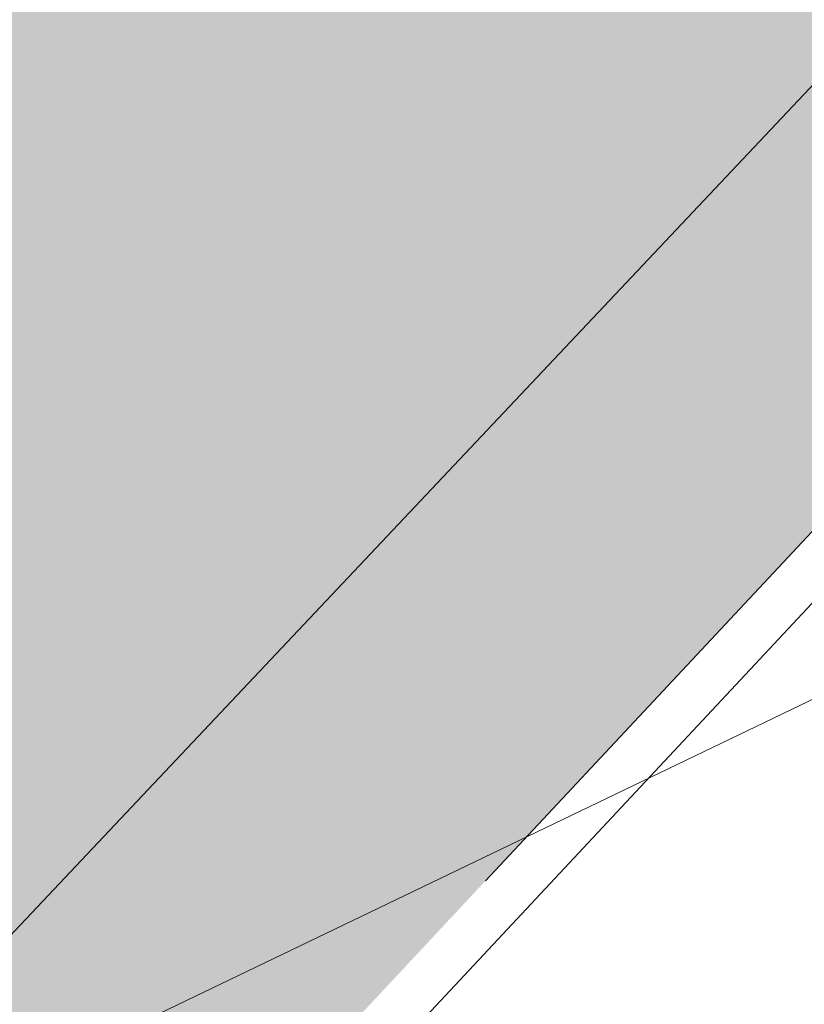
# Model space of a CAD drawing. Header units: metres. Extents: x 163628 to 167676, y 402708 to 405373.
# Tile 222 of 256: x 165483.12 to 165484.4, y 403900.07 to 403901.68. Entities that reach past the tile are written whole.
import ezdxf

# ---------------------------------------------------------------- set-up
doc = ezdxf.new("R2010")
doc.units = ezdxf.units.M
doc.linetypes.add('X-CA190022.004-UO-DWM_Snelfietsroute$0$VH-OPSLUITBAND_80X200', pattern=[14, 8, -2, 2, -2])
doc.layers.add('X-CA190022.004-UO-ARC_Arcering$0$N-WE-VH-VERHARDING_TEGEL-A-200 60MM TEGEL', color=252, linetype='Continuous', lineweight=18, transparency=0.5)
for name, color, linetype, lineweight in [('X-CA190022.004-UO-BGT_Ondergrond$0$GE_317_WGDVoetpad_Vlak_GEM', 253, 'Continuous', 9), ('X-CA190022.004-UO-BGT_Ondergrond$0$GE_479_BTDGroenvoorziening_grasenkruida_GEM', 253, 'Continuous', 9), ('X-CA190022.004-UO-DWM_Snelfietsroute$0$N-WE-VH-KANTOPSLUITING_ACHTERKANTBAND-G', 7, 'Continuous', 18), ('X-CA190022.004-UO-DWM_Snelfietsroute$0$N-WE-VH-KANTOPSLUITING_OPSLUITBAND_80X200-G', 7, 'X-CA190022.004-UO-DWM_Snelfietsroute$0$VH-OPSLUITBAND_80X200', 18), ('X-CA190022.004-UO-KAD_Percelen$0$B-WE-KG-GRENS_PERCEEL-GV', 150, 'Continuous', 9)]:
    doc.layers.add(name, color=color, linetype=linetype, lineweight=lineweight)

msp = doc.modelspace()

# ---------------------------------------------------------------- hatches: boundary and pattern name
at = {"layer": 'X-CA190022.004-UO-ARC_Arcering$0$N-WE-VH-VERHARDING_TEGEL-A-200 60MM TEGEL', "ltscale": 0.5}
h = msp.add_hatch(color=256, dxfattribs=at)
h.dxf.hatch_style = 1
edge = h.paths.add_edge_path()
edge.add_arc((165515.6429, 403930.9904), 2, 48.5627, 136.5763, ccw=False)
edge.add_line((165516.9665, 403932.4898), (165524.0157, 403926.2046))
edge.add_line((165524.0157, 403926.2046), (165525.2997, 403927.6711))
edge.add_arc((165502.2443, 403901.5374), 34.85, 48.58099, 54.31414)
edge.add_line((165522.5737, 403929.8435), (165521.3285, 403930.7378))
edge.add_arc((165541.8329, 403959.2876), 35.15, 231.49691, 234.31414, ccw=False)
edge.add_arc((165541.8329, 403959.2876), 35.15, 228.67968, 231.49691, ccw=False)
edge.add_line((165518.6245, 403932.8889), (165517.8692, 403933.5534))
edge.add_line((165517.8692, 403933.5534), (165517.8361, 403933.5159))
edge.add_line((165517.8361, 403933.5159), (165517.0946, 403934.1719))
edge.add_arc((165515.2422, 403932.0722), 2.8, 48.581, 138.7426)
edge.add_line((165513.1373, 403933.9187), (165512.8092, 403933.5447))
edge.add_line((165512.8092, 403933.5447), (165487.0376, 403906.2944))
edge.add_line((165487.0376, 403906.2944), (165486.5597, 403905.7826))
edge.add_line((165486.5597, 403905.7826), (165479.7349, 403898.4736))
edge.add_line((165479.7349, 403898.4736), (165478.3882, 403897.0313))
edge.add_line((165478.3882, 403897.0313), (165478.3302, 403896.9691))
edge.add_line((165478.3302, 403896.9691), (165479.6494, 403895.7444))
edge.add_line((165479.6494, 403895.7444), (165479.7045, 403895.8035))
edge.add_line((165479.7045, 403895.8035), (165481.0506, 403897.2451))
edge.add_line((165481.0506, 403897.2451), (165487.8754, 403904.5542))
edge.add_line((165487.8754, 403904.5542), (165488.3491, 403905.0615))
edge.add_line((165488.3491, 403905.0615), (165514.1903, 403932.3652))

# ---------------------------------------------------------------- linework, layer by layer
at = {"layer": 'X-CA190022.004-UO-BGT_Ondergrond$0$GE_317_WGDVoetpad_Vlak_GEM', "flags": 128}
msp.add_lwpolyline([(165514.059, 403932.867), (165509.559, 403928.247), (165480.089, 403896.989), (165478.996, 403895.83)], dxfattribs=at)
at = {"layer": 'X-CA190022.004-UO-BGT_Ondergrond$0$GE_479_BTDGroenvoorziening_grasenkruida_GEM', "flags": 128}
msp.add_lwpolyline([(165478.996, 403895.83), (165480.089, 403896.989), (165509.559, 403928.247), (165514.059, 403932.867)], dxfattribs=at)
at = {"layer": 'X-CA190022.004-UO-DWM_Snelfietsroute$0$N-WE-VH-KANTOPSLUITING_ACHTERKANTBAND-G', "ltscale": 0.2, "flags": 128}
msp.add_lwpolyline([(165473.667, 403887.2911), (165473.89, 403887.7065), (165474.3384, 403888.5064), (165474.7968, 403889.2801), (165475.2733, 403890.0426), (165475.7677, 403890.7933), (165476.2797, 403891.5317), (165476.809, 403892.2576), (165477.3552, 403892.9704), (165477.9181, 403893.6699), (165478.4973, 403894.3555), (165479.0942, 403895.0288), (165479.7079, 403895.6899), (165479.763, 403895.749), (165488.4074, 403905.0067), (165514.2484, 403932.3102, -0.404095), (165516.9135, 403932.4298), (165523.963, 403926.1443)], format="xyb", dxfattribs=at)
at = {"layer": 'X-CA190022.004-UO-DWM_Snelfietsroute$0$N-WE-VH-KANTOPSLUITING_OPSLUITBAND_80X200-G', "ltscale": 0.2, "flags": 128}
msp.add_lwpolyline([(165470.4707, 403879.3344), (165470.4813, 403879.3726), (165470.7309, 403880.2646), (165470.9951, 403881.129), (165471.2798, 403881.9866), (165471.5847, 403882.8369), (165471.9096, 403883.6795), (165472.2545, 403884.5139), (165472.619, 403885.3396), (165473.0029, 403886.1561), (165473.4147, 403886.9803), (165473.5963, 403887.3285), (165473.8199, 403887.745), (165474.2691, 403888.5463), (165474.7284, 403889.3217), (165475.206, 403890.0858), (165475.7014, 403890.8381), (165476.2145, 403891.5781), (165476.7449, 403892.3055), (165477.2923, 403893.0198), (165477.8564, 403893.7208), (165478.4368, 403894.4079), (165479.035, 403895.0826), (165479.6494, 403895.7444), (165479.7045, 403895.8035), (165488.3491, 403905.0615), (165514.1903, 403932.3652, -0.404095), (165516.9665, 403932.4898), (165524.0157, 403926.2046)], format="xyb", dxfattribs=at)
at = {"layer": 'X-CA190022.004-UO-KAD_Percelen$0$B-WE-KG-GRENS_PERCEEL-GV', "flags": 128}
msp.add_lwpolyline([(165206.02, 403764.38), (165414.648, 403867.011), (165488.008, 403902.301), (165500.095, 403908.046), (165516.162, 403915.666), (165529.8, 403922.245), (165525.447, 403925.461), (165439.548, 403884.215), (165377.01, 403853.973), (165312.395, 403823.042), (165261.19, 403798.093), (165219.371, 403778.022), (165203.794, 403770.499)], close=True, dxfattribs=at)
msp.add_lwpolyline([(165497.667, 403757.082), (165501.252, 403778.269), (165482.14, 403813.619), (165476.531, 403838.4), (165471.394, 403861.093), (165490.886, 403870.6), (165502.278, 403876.156), (165512.515, 403881.147), (165488.008, 403902.301), (165414.648, 403867.011), (165432.29, 403842.158), (165433.171, 403842.55), (165456.543, 403853.918), (165459.871, 403852.29), (165465.213, 403828.507), (165469.095, 403811.313), (165472.909, 403794.011), (165474.352, 403787.415), (165476.721, 403776.593), (165481.531, 403755.119)], dxfattribs=at)

doc.saveas('drawing.dxf')
